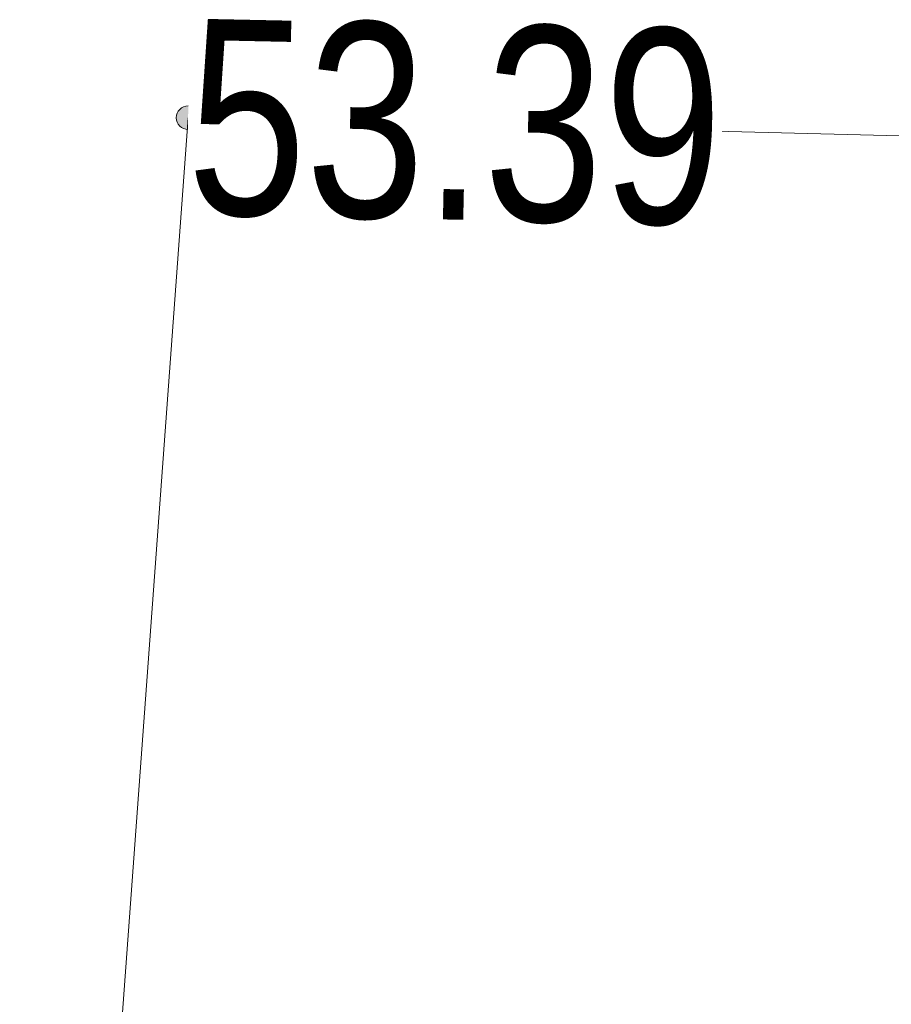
# Model space of a CAD drawing. Header units: metres. Extents: x 5504996 to 5514259, y 5943254 to 5951281.
# Tile 163 of 256: x 5509577.79 to 5509581.14, y 5947858.27 to 5947862.05. Entities that reach past the tile are written whole.
import ezdxf

# ---------------------------------------------------------------- set-up
doc = ezdxf.new("R2010")
doc.units = ezdxf.units.M
doc.layers.get('0').update_dxf_attribs({"linetype": 'CONTINUOUS', "lineweight": 18, "true_color": 0x000000})
doc.layers.add('GES_PrzewodWodociagowy', color=5, linetype='CONTINUOUS', lineweight=18, true_color=0x0000ff)
doc.layers.add('GES_Rzedna', color=7, linetype='CONTINUOUS', lineweight=18, true_color=0x000000)
doc.styles.get("Standard").update_dxf_attribs({"font": 'simplex.shx'})

# ---------------------------------------------------------------- blocks, each defined once
blk = doc.blocks.new('SUPS01_08')
at = {"linetype": 'Continuous', "lineweight": 13}
blk.add_hatch(color=0, dxfattribs=at).paths.add_polyline_path([(0, -0.0906, 1), (0, 0.0906, 1)])
at = {"color": 0, "linetype": 'Continuous', "lineweight": 13}
blk.add_circle((0, 0), 0.0906, dxfattribs=at)

msp = doc.modelspace()

# ---------------------------------------------------------------- linework, layer by layer
at = {"layer": 'GES_PrzewodWodociagowy', "color": 5, "linetype": 'Continuous', "lineweight": 18, "true_color": 0x0000ff, "flags": 128}
msp.add_lwpolyline([(5509482.96, 5947789.04), (5509501.32, 5947793.06), (5509518.64, 5947796.22), (5509538.55, 5947800.13), (5509559.49, 5947803.98), (5509575.1, 5947806.8), (5509575.42, 5947814.72), (5509575.64, 5947819.67), (5509575.74, 5947821.92), (5509576.96, 5947841.47), (5509578.44, 5947861.67), (5509585.87, 5947861.48)], dxfattribs=at)

# ---------------------------------------------------------------- block references
at = {"layer": 'GES_Rzedna', "color": 5, "linetype": 'Continuous', "true_color": 0x0000ff, "xscale": 0.5, "yscale": 0.5, "zscale": 0.5, "rotation": 360}
msp.add_blockref('SUPS01_08', (5509578.44, 5947861.67, 53.39), dxfattribs=at)

# ---------------------------------------------------------------- next in the draw order: texts
at = {"layer": 'GES_Rzedna', "color": 5, "true_color": 0x0000ff, "insert": (5509578.44, 5947861.67), "char_height": 0.75, "attachment_point": 4, "rotation": 358.8, "line_spacing_factor": 0.9, "bg_fill": 3, "box_fill_scale": 1, "bg_fill_color": 0, "bg_fill_transparency": 0}
msp.add_mtext('\\W0.7818x;\\fArial|b0|i0;53.39', dxfattribs=at)

doc.saveas('drawing.dxf')
